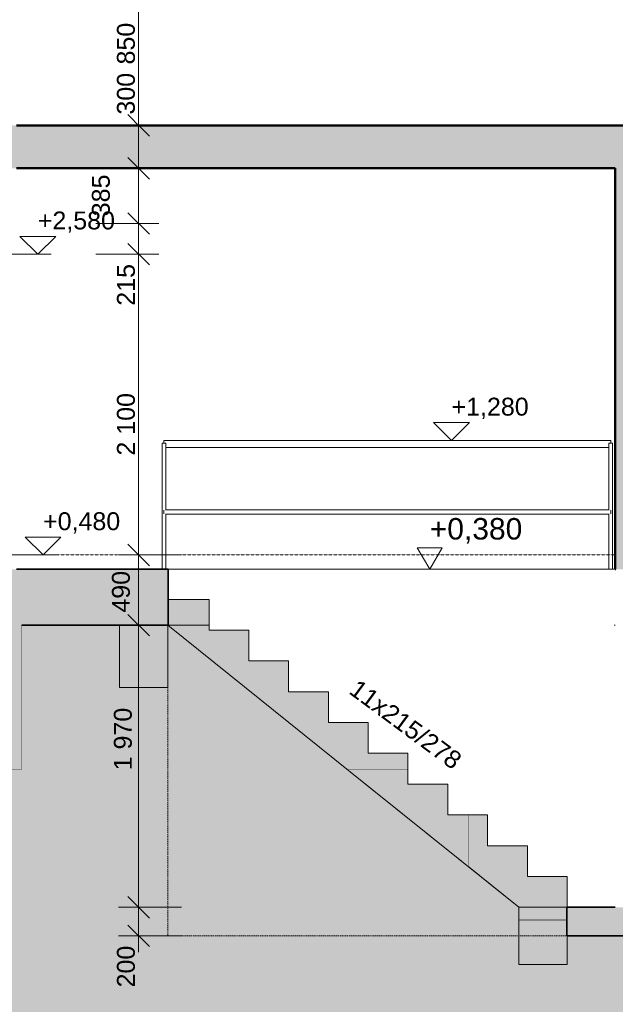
# Model space of a CAD drawing. Header units: millimetres. Extents: x -25516 to 3801, y -6942 to 11332.
# Tile 20 of 33: x -10509 to -6348, y -2658 to 4218. Entities that reach past the tile are written whole.
import ezdxf

# ---------------------------------------------------------------- set-up
doc = ezdxf.new("R2010")
doc.units = ezdxf.units.MM
doc.header["$MEASUREMENT"] = 0
for name, pattern in [('Wipeout_Contour', [1000, 0, -1000]), ('Čárkovaná L', [13, 8, -5]), ('Čárkovaná S', [2.5, 1.5, -1])]:
    doc.linetypes.add(name, pattern=pattern)
for name, color, linetype in [('POHLED ZÁPADNÍ_1_3D prvky model', 7, 'Continuous'), ('POHLED ZÁPADNÍ_1_Bourané_Konstrukce - krov', 7, 'Continuous'), ('POHLED ZÁPADNÍ_1_Bourané_Konstrukce - nosné', 7, 'Continuous'), ('POHLED ZÁPADNÍ_1_Bourané_Kóty - SP', 7, 'Continuous'), ('POHLED ZÁPADNÍ_1_Konstrukce - krov', 7, 'Continuous'), ('POHLED ZÁPADNÍ_1_Konstrukce - nosné', 7, 'Continuous'), ('POHLED ZÁPADNÍ_1_Kresby a obrázky', 7, 'Continuous'), ('POHLED ZÁPADNÍ_1_Kóty - SP', 7, 'Continuous'), ('POHLED ZÁPADNÍ_1_Situace - terén', 7, 'Continuous'), ('POHLED ZÁPADNÍ_1_Výplně - Povrchové', 7, 'Continuous'), ('POHLED ZÁPADNÍ_1_Výplně – Řezové', 7, 'Continuous')]:
    doc.layers.add(name, color=color, linetype=linetype)
doc.styles.add('GENEROVANÝ_STYL_1', font='txt')

msp = doc.modelspace()

# ---------------------------------------------------------------- linework, layer by layer
at = {"layer": 'POHLED ZÁPADNÍ_1_Bourané_Konstrukce - krov', "color": 42, "linetype": 'Continuous', "lineweight": 20, "true_color": 0xe4ad2c}
for p, q in [((-9514.3, 1260), (-9514, 1260)), ((-9514, 1260), (-9489, 1260)), ((-9501.5, 1260), (-9501.7, 1280)), ((-9501.7, 1280), (-9501.5, 1280)), ((-9501.5, 1280), (-9501.5, 1260)), ((-9489, 793), (-9489, 1260)), ((-6392.2, 793), (-6392.2, 1260)), ((-9489, 1230), (-6392.2, 1230)), ((-6392.4, 795), (-6392.4, 1230)), ((-9501.5, 793), (-9501.4, 791.5)), ((-9501.4, 768.5), (-9501.5, 767)), ((-9501.4, 791.5), (-9501.4, 789.6)), ((-9501.4, 789.6), (-9501.4, 787.5)), ((-9501.4, 787.5), (-9501.4, 785.1)), ((-9501.4, 785.1), (-9501.3, 782.6)), ((-9501.3, 777.4), (-9501.4, 774.9)), ((-9501.4, 774.9), (-9501.4, 772.5)), ((-9501.4, 772.5), (-9501.4, 770.4)), ((-9501.4, 770.4), (-9501.4, 768.5)), ((-9501.3, 782.6), (-9501.3, 780)), ((-9501.3, 780), (-9501.3, 777.4)), ((-9489, 795), (-6392.3, 795)), ((-9489, 765), (-6392.3, 765))]:
    msp.add_line(p, q, dxfattribs=at)
at = {"layer": 'POHLED ZÁPADNÍ_1_Bourané_Kóty - SP', "color": 42, "linetype": 'Continuous', "lineweight": 13, "true_color": 0xe4ad2c}
for p, q in [((-7491.8, 1280), (-7616.8, 1405)), ((-7616.8, 1405), (-7366.8, 1405)), ((-7366.8, 1405), (-7491.8, 1280)), ((-7491.8, 1280), (-7585.6, 1280)), ((-7491.8, 1280), (-7191.8, 1280)), ((-7731.1, 530), (-7557.1, 530)), ((-7731.1, 530), (-7557.1, 530)), ((-7731.1, 530), (-7557.1, 530))]:
    msp.add_line(p, q, dxfattribs=at)
at = {"layer": 'POHLED ZÁPADNÍ_1_Kóty - SP', "color": 154, "linetype": 'Continuous', "lineweight": 13}
for p, q in [((-9752.8, 3255), (-9602.8, 3105)), ((-9377.8, 3180), (-9818.4, 3180)), ((-9677.8, 2795), (-9677.8, 3180)), ((-9752.8, 2870), (-9602.8, 2720)), ((-9537.2, 2795), (-9977.8, 2795)), ((-9677.8, 2580), (-9677.8, 2795)), ((-9752.8, 2655), (-9602.8, 2505)), ((-9537.2, 2580), (-9977.8, 2580)), ((-9677.8, 480), (-9677.8, 2580)), ((-9377.8, 480), (-9818.4, 480))]:
    msp.add_line(p, q, dxfattribs=at)
at = {"layer": 'POHLED ZÁPADNÍ_1_Kóty - SP', "color": 7, "linetype": 'Continuous', "lineweight": 13}
for p, q in [((-10382.3, 2580), (-10507.3, 2705)), ((-10507.3, 2705), (-10257.3, 2705)), ((-10257.3, 2705), (-10382.3, 2580)), ((-10345.7, 480), (-10470.7, 605)), ((-10470.7, 605), (-10220.7, 605)), ((-10220.7, 605), (-10345.7, 480))]:
    msp.add_line(p, q, dxfattribs=at)
at = {"layer": 'POHLED ZÁPADNÍ_1_Kóty - SP', "color": 7, "linetype": 'Continuous', "lineweight": 20}
for p, q in [((-10382.3, 2580), (-10682.3, 2580)), ((-10382.3, 2580), (-10288.5, 2580)), ((-10345.7, 480), (-10645.7, 480)), ((-10345.7, 480), (-10251.9, 480))]:
    msp.add_line(p, q, dxfattribs=at)

# ---------------------------------------------------------------- texts
at = {"layer": 'POHLED ZÁPADNÍ_1_Kóty - SP', "color": 154, "linetype": 'Continuous', "lineweight": 13, "char_height": 125, "attachment_point": 7, "rotation": 90, "style": 'GENEROVANÝ_STYL_1'}
for s, insert, width in [('\\A1;{\\pql;\\fArial|b0|i0|c0|p38;385}', (-9877.8, 2845.2), 284.572), ('\\A1;{\\pql;\\fArial|b0|i0|c0|p38;215}', (-9702.8, 2220.4), 284.572), ('\\A1;{\\pql;\\fArial|b0|i0|c0|p38;2\xa0100}', (-9702.8, 1174), 427.429)]:
    msp.add_mtext(s, dxfattribs=dict(at, insert=insert, width=width))
at = {"layer": 'POHLED ZÁPADNÍ_1_Kóty - SP', "color": 7, "linetype": 'Continuous', "lineweight": 13, "char_height": 125, "width": 528.001, "attachment_point": 7, "style": 'GENEROVANÝ_STYL_1'}
for s, insert in [('\\A1;{\\pql;\\fArial|b0|i0|c0|p38;+2,580}', (-10382.3, 2730)), ('\\A1;{\\pql;\\fArial|b0|i0|c0|p38;+0,480}', (-10345.7, 630))]:
    msp.add_mtext(s, dxfattribs=dict(at, insert=insert))
at = {"layer": 'POHLED ZÁPADNÍ_1_Kóty - SP', "color": 42, "linetype": 'Continuous', "lineweight": 13, "true_color": 0xe4ad2c, "attachment_point": 7, "style": 'GENEROVANÝ_STYL_1'}
for s, insert, char_height, width in [('\\A1;{\\pql;\\fArial|b0|i0|c0|p38;+1,280}', (-7491.8, 1430), 125, 528.001), ('\\A1;{\\pql;\\fArial|b0|i0|c0|p38;+0,380}', (-7644.1, 560), 150, 633.601), ('\\A1;{\\pql;\\fArial|b0|i0|c0|p38;+0,380}', (-7644.1, 560), 150, 633.601), ('\\A1;{\\pql;\\fArial|b0|i0|c0|p38;+0,380}', (-7644.1, 560), 150, 633.601)]:
    msp.add_mtext(s, dxfattribs=dict(at, insert=insert, char_height=char_height, width=width))

# ---------------------------------------------------------------- wipeouts: each hides what was drawn before it
at = {"color": 254, "linetype": 'Wipeout_Contour', "lineweight": 0, "ltscale": 57948.591199}
msp.add_wipeout([(-10530.7, 6166.7), (-10528.4, 6166.7), (-10528.4, 3480), (-771.5, 3480), (-771.5, 6480), (-10530.7, 6480)], dxfattribs=at).dxf.layer = 'POHLED ZÁPADNÍ_1_Výplně - Povrchové'
at = {"color": 254, "linetype": 'Wipeout_Contour', "lineweight": 0, "ltscale": 42012.294294}
msp.add_wipeout([(-6347.6, -10), (-7377.5, -10), (-7377.5, -2070), (-6687.5, -2070), (-6687.5, -1980), (-6347.6, -1980)], dxfattribs=at).dxf.layer = 'POHLED ZÁPADNÍ_1_Výplně - Povrchové'

# ---------------------------------------------------------------- next in the draw order: linework, layer by layer
at = {"layer": 'POHLED ZÁPADNÍ_1_Konstrukce - nosné', "color": 251, "linetype": 'Continuous', "lineweight": 20, "true_color": 0x6a6a6a}
for q in [(-7377.5, -10), (-6687.5, -2070)]:
    msp.add_line((-7377.5, -2070), q, dxfattribs=at)
at = {"layer": 'POHLED ZÁPADNÍ_1_Konstrukce - nosné', "color": 7, "linetype": 'Continuous', "lineweight": 50, "flags": 128}
msp.add_lwpolyline([(-771.5, 3480), (-2556, 3480), (-10530.7, 3480)], dxfattribs=at)
at = {"layer": 'POHLED ZÁPADNÍ_1_Kóty - SP', "color": 154, "linetype": 'Continuous', "lineweight": 13}
for p, q in [((-9677.8, 3480), (-9677.8, 4330)), ((-9752.8, 3555), (-9602.8, 3405)), ((-9377.8, 3480), (-9818.4, 3480)), ((-9677.8, 3180), (-9677.8, 3480))]:
    msp.add_line(p, q, dxfattribs=at)

# ---------------------------------------------------------------- next in the draw order: texts
at = {"layer": 'POHLED ZÁPADNÍ_1_Kóty - SP', "color": 154, "linetype": 'Continuous', "lineweight": 13, "char_height": 125, "width": 284.572, "attachment_point": 7, "rotation": 90, "style": 'GENEROVANÝ_STYL_1'}
for s, insert in [('\\A1;{\\pql;\\fArial|b0|i0|c0|p38;850}', (-9702.8, 3905)), ('\\A1;{\\pql;\\fArial|b0|i0|c0|p38;300}', (-9702.8, 3555))]:
    msp.add_mtext(s, dxfattribs=dict(at, insert=insert))

# ---------------------------------------------------------------- next in the draw order: wipeouts: each hides what was drawn before it
at = {"color": 254, "linetype": 'Wipeout_Contour', "lineweight": 0, "ltscale": 35863.126817}
msp.add_wipeout([(-10494.3, -10), (-10494.3, -1020), (-7377.5, -1020), (-7377.5, -10)], dxfattribs=at).dxf.layer = 'POHLED ZÁPADNÍ_1_Výplně - Povrchové'

# ---------------------------------------------------------------- next in the draw order: hatches: boundary and pattern name
at = {"layer": 'POHLED ZÁPADNÍ_1_Výplně – Řezové', "linetype": 'Continuous', "lineweight": 13}
msp.add_hatch(color=254, dxfattribs=at).paths.add_polyline_path([(-10494.3, -10), (-10962.7, -10), (-10962.7, 380), (-11104.3, 380), (-11104.3, -1020), (-10494.3, -1020)])

# ---------------------------------------------------------------- next in the draw order: linework, layer by layer
at = {"layer": 'POHLED ZÁPADNÍ_1_3D prvky model', "color": 7, "linetype": 'Continuous', "lineweight": 20}
for p, q in [((-10494.3, -10), (-10494.3, -1020)), ((-10494.3, -1020), (-11104.3, -1020))]:
    msp.add_line(p, q, dxfattribs=at)
at = {"layer": 'POHLED ZÁPADNÍ_1_3D prvky model', "color": 251, "linetype": 'Continuous', "lineweight": 20, "true_color": 0x6a6a6a}
msp.add_line((-7377.5, -1020), (-10494.3, -1020), dxfattribs=at)

# ---------------------------------------------------------------- next in the draw order: wipeouts: each hides what was drawn before it
at = {"color": 254, "linetype": 'Wipeout_Contour', "lineweight": 0, "ltscale": 99674.18473}
msp.add_wipeout([(-10974.2, -2550), (-289.1, -2550), (-289.1, -2180), (-6687.5, -2180), (-6687.5, -2070), (-7377.5, -2070), (-7377.5, -1020), (-10543.4, -1020), (-10543.4, -2100), (-10944.1, -2100), (-10944.1, -1020), (-10974.2, -1020)], dxfattribs=at).dxf.layer = 'POHLED ZÁPADNÍ_1_Výplně - Povrchové'

# ---------------------------------------------------------------- next in the draw order: linework, layer by layer
at = {"layer": 'POHLED ZÁPADNÍ_1_Situace - terén', "color": 7, "linetype": 'Continuous', "lineweight": 20}
msp.add_line((-10974.2, -2550), (-289.1, -2550), dxfattribs=at)

# ---------------------------------------------------------------- next in the draw order: wipeouts: each hides what was drawn before it
at = {"color": 254, "linetype": 'Wipeout_Contour', "lineweight": 0, "ltscale": 232932.814216}
msp.add_wipeout([(-18054.6, -3030), (-18054.6, -3518.9), (-6057.8, -3518.9), (-6057.8, -2815.6), (3801.1, -2815.6), (3801.1, -400.9), (2226.3, -400.9), (2226.3, -39.4), (650.2, 22.9), (648.8, -26.8), (199.5, -26.7), (199.5, -386.7), (-238.7, -386.7), (-228.7, -2180), (-174.7, -2180), (-174.7, -2550), (-982.7, -2550), (-982.7, -2180), (-6687.5, -2180), (-6684.3, -2380), (-7021, -2380), (-7021, -1980), (-9474.9, -10), (-10494.6, -10), (-10494.6, -29.7), (-10494.6, -1020), (-10974.2, -1020), (-10974.2, 380), (-16334.8, 380), (-16334.8, 11.4), (-15099.9, 11.4), (-15136.6, -3030)], dxfattribs=at).dxf.layer = 'POHLED ZÁPADNÍ_1_Situace - terén'

# ---------------------------------------------------------------- next in the draw order: hatches: boundary and pattern name
at = {"layer": 'POHLED ZÁPADNÍ_1_Situace - terén', "linetype": 'Continuous', "lineweight": 13, "true_color": 0xbf7d1a}
h = msp.add_hatch(dxfattribs=at)
h.set_pattern_fill('Zemina_0001', color=32, style=0, pattern_type=2)
h.set_pattern_definition([(45, (4e-12, 0), (-137.8858, 137.8858), []), (45, (-45.96, 45.96), (-275.772, 275.772), []), (45, (-91.92, 91.92), (-275.772, 275.772), []), (135, (-137.886, 137.886), (45.96194, 45.96194), [195, -195])])
h.paths.add_polyline_path([(-18054.6, -3030), (-18054.6, -3518.9), (-6057.8, -3518.9), (-6057.8, -2815.6), (3801.1, -2815.6), (3801.1, -400.9), (2226.3, -400.9), (2226.3, -39.4), (650.2, 22.9), (648.8, -26.8), (199.5, -26.7), (199.5, -386.7), (-238.7, -386.7), (-228.7, -2180), (-174.7, -2180), (-174.7, -2550), (-982.7, -2550), (-982.7, -2180), (-6687.5, -2180), (-6684.3, -2380), (-7021, -2380), (-7021, -1980), (-9474.9, -10), (-10494.6, -10), (-10494.6, -29.7), (-10494.6, -1020), (-10974.2, -1020), (-10974.2, 380), (-16334.8, 380), (-16334.8, 11.4), (-15099.9, 11.4), (-15136.6, -3030)])
at = {"layer": 'POHLED ZÁPADNÍ_1_Situace - terén', "linetype": 'Continuous', "lineweight": 13}
msp.add_hatch(color=254, dxfattribs=at).paths.add_polyline_path([(-6684.3, -2380), (-6684.3, -1980), (-7021, -1980), (-7021, -2380)])
at = {"layer": 'POHLED ZÁPADNÍ_1_Výplně – Řezové', "linetype": 'Continuous', "lineweight": 13}
msp.add_hatch(color=254, dxfattribs=at).paths.add_polyline_path([(-6687.5, -2180), (-2556, -2180), (-2556, -1980), (-6687.5, -1980)])

# ---------------------------------------------------------------- next in the draw order: linework, layer by layer
at = {"layer": 'POHLED ZÁPADNÍ_1_Bourané_Konstrukce - krov', "color": 42, "linetype": 'Continuous', "lineweight": 20, "true_color": 0xe4ad2c}
for p, q in [((-9514.3, 380), (-9514.3, 1260)), ((-9514, 380), (-9514, 1260))]:
    msp.add_line(p, q, dxfattribs=at)
at = {"layer": 'POHLED ZÁPADNÍ_1_Konstrukce - krov', "color": 8, "linetype": 'Continuous', "lineweight": 13}
msp.add_line((-6347.6, -1980), (-6677.6, -1980), dxfattribs=at)
at = {"layer": 'POHLED ZÁPADNÍ_1_Konstrukce - nosné', "color": 7, "linetype": 'Continuous', "lineweight": 35}
for p, q in [((-6687.5, -1980), (-6687.5, -2180)), ((-6347.6, -1980), (-6687.5, -1980))]:
    msp.add_line(p, q, dxfattribs=at)
at = {"layer": 'POHLED ZÁPADNÍ_1_Konstrukce - nosné', "color": 7, "linetype": 'Continuous', "lineweight": 35, "flags": 128}
msp.add_lwpolyline([(-250.7, -2180), (-2556, -2180), (-6687.5, -2180)], dxfattribs=at)
at = {"layer": 'POHLED ZÁPADNÍ_1_Kresby a obrázky', "color": 7, "linetype": 'Continuous', "lineweight": 13}
for p, q in [((-7240.3, -1550), (-6962.3, -1550)), ((-6962.3, -1765), (-6962.3, -1550)), ((-6962.3, -1765), (-6684.3, -1765)), ((-6684.3, -1980), (-6684.3, -1765)), ((-6677.6, -1980), (-6955.6, -1980))]:
    msp.add_line(p, q, dxfattribs=at)
at = {"layer": 'POHLED ZÁPADNÍ_1_Kresby a obrázky', "color": 7, "linetype": 'Čárkovaná L', "lineweight": 13}
msp.add_line((-6354.2, -2180), (-9474.9, -2180), dxfattribs=at)
at = {"layer": 'POHLED ZÁPADNÍ_1_Kóty - SP', "color": 154, "linetype": 'Continuous', "lineweight": 13}
for p, q in [((-9752.8, 555), (-9602.8, 405)), ((-9677.8, -10), (-9677.8, 480)), ((-9752.8, 65), (-9602.8, -85)), ((-9677.8, -1980), (-9677.8, -10)), ((-9752.8, -1905), (-9602.8, -2055)), ((-9377.8, -1980), (-9818.4, -1980)), ((-9677.8, -2180), (-9677.8, -1980)), ((-9752.8, -2105), (-9602.8, -2255)), ((-9377.8, -2180), (-9818.4, -2180)), ((-9677.8, -2292.5), (-9677.8, -2180))]:
    msp.add_line(p, q, dxfattribs=at)
at = {"layer": 'POHLED ZÁPADNÍ_1_Situace - terén', "color": 7, "linetype": 'Continuous', "lineweight": 20, "flags": 128}
msp.add_lwpolyline([(-6684.3, -2380), (-7021, -2380), (-7021, -1980), (-6684.3, -1980)], close=True, dxfattribs=at)

# ---------------------------------------------------------------- next in the draw order: texts
at = {"layer": 'POHLED ZÁPADNÍ_1_Kóty - SP', "color": 154, "linetype": 'Continuous', "lineweight": 13, "char_height": 125, "attachment_point": 7, "rotation": 90, "style": 'GENEROVANÝ_STYL_1'}
for s, insert, width in [('\\A1;{\\pql;\\fArial|b0|i0|c0|p38;490}', (-9737.8, 77.4), 284.572), ('\\A1;{\\pql;\\fArial|b0|i0|c0|p38;1\xa0970}', (-9724.1, -1023.7), 427.429), ('\\A1;{\\pql;\\fArial|b0|i0|c0|p38;200}', (-9702.8, -2539.6), 284.572)]:
    msp.add_mtext(s, dxfattribs=dict(at, insert=insert, width=width))

# ---------------------------------------------------------------- next in the draw order: wipeouts: each hides what was drawn before it
at = {"color": 254, "linetype": 'Wipeout_Contour', "lineweight": 0, "ltscale": 26922.240208}
msp.add_wipeout([(-6350, 3180), (-6350, 380), (-6347.9, 380), (-6347.9, 3180)], dxfattribs=at).dxf.layer = 'POHLED ZÁPADNÍ_1_Výplně - Povrchové'

# ---------------------------------------------------------------- next in the draw order: hatches: boundary and pattern name
at = {"layer": 'POHLED ZÁPADNÍ_1_Výplně – Řezové', "linetype": 'Continuous', "lineweight": 13}
msp.add_hatch(color=254, dxfattribs=at).paths.add_polyline_path([(-10980.7, 3180), (-2556, 3180), (-2556, 3480), (-10980.7, 3480)])

# ---------------------------------------------------------------- next in the draw order: linework, layer by layer
at = {"layer": 'POHLED ZÁPADNÍ_1_Bourané_Konstrukce - krov', "color": 42, "linetype": 'Continuous', "lineweight": 20, "true_color": 0xe4ad2c}
for p, q in [((-9501.5, 1280), (-6379.7, 1280)), ((-6392.2, 1260), (-6367.2, 1260)), ((-6379.7, 1280), (-6379.7, 1260)), ((-6379.7, 793), (-6379.6, 791.5)), ((-6379.6, 768.5), (-6379.7, 767)), ((-6379.6, 791.5), (-6379.6, 789.6)), ((-6379.6, 789.6), (-6379.6, 787.5)), ((-6379.6, 787.5), (-6379.5, 785.1)), ((-6379.5, 774.9), (-6379.6, 772.5)), ((-6379.6, 772.5), (-6379.6, 770.4)), ((-6379.6, 770.4), (-6379.6, 768.5)), ((-6379.5, 785.1), (-6379.5, 782.6)), ((-6379.5, 782.6), (-6379.5, 780)), ((-6379.5, 780), (-6379.5, 777.4)), ((-6379.5, 777.4), (-6379.5, 774.9))]:
    msp.add_line(p, q, dxfattribs=at)
at = {"layer": 'POHLED ZÁPADNÍ_1_Konstrukce - nosné', "color": 7, "linetype": 'Continuous', "lineweight": 50}
msp.add_line((-6347.9, 3180), (-10530.7, 3180), dxfattribs=at)
at = {"layer": 'POHLED ZÁPADNÍ_1_Kresby a obrázky', "color": 7, "linetype": 'Čárkovaná S', "lineweight": 13}
msp.add_line((-10529.5, 480), (-6348.5, 480), dxfattribs=at)

# ---------------------------------------------------------------- next in the draw order: wipeouts: each hides what was drawn before it
at = {"color": 254, "linetype": 'Wipeout_Contour', "lineweight": 0, "ltscale": 44370.574593}
msp.add_wipeout([(-9470.7, 380), (-9470.7, -10), (-6347.6, -10), (-6347.6, 370), (-6346.2, 370), (-6346.2, 380)], dxfattribs=at).dxf.layer = 'POHLED ZÁPADNÍ_1_Výplně - Povrchové'

# ---------------------------------------------------------------- next in the draw order: hatches: boundary and pattern name
at = {"layer": 'POHLED ZÁPADNÍ_1_Situace - terén', "linetype": 'Continuous', "lineweight": 13}
msp.add_hatch(color=254, dxfattribs=at).paths.add_polyline_path([(-9474.9, -10), (-8092.2, -1120), (-7021, -1980), (-6684.3, -1980), (-6684.3, -1765), (-6962.3, -1765), (-6962.3, -1550), (-7240.3, -1550), (-7240.3, -1335), (-7518.3, -1335), (-7518.3, -1120), (-7796.3, -1120), (-7796.3, -905), (-8074.3, -905), (-8074.3, -690), (-8352.3, -690), (-8352.3, -475), (-8630.3, -475), (-8630.3, -260), (-8908.3, -260), (-8908.3, -45), (-9186.3, -45), (-9186.3, 170), (-9468.4, 170), (-9468.4, -10)])
at = {"layer": 'POHLED ZÁPADNÍ_1_Výplně – Řezové', "linetype": 'Continuous', "lineweight": 13}
for points in [[(-5857.9, 380), (-5857.9, 3180), (-6347.9, 3180), (-6347.9, 380)], [(-10962.7, 380), (-10962.7, -10), (-9470.7, -10), (-9470.7, 380)]]:
    msp.add_hatch(color=254, dxfattribs=at).paths.add_polyline_path(points)

# ---------------------------------------------------------------- next in the draw order: linework, layer by layer
at = {"layer": 'POHLED ZÁPADNÍ_1_Bourané_Konstrukce - krov', "color": 42, "linetype": 'Continuous', "lineweight": 20, "true_color": 0xe4ad2c}
for p, q in [((-6367.2, 380), (-6367.2, 1260)), ((-9489, 380), (-9489, 767)), ((-6392.4, 380), (-6392.4, 765)), ((-6392.2, 380), (-6392.2, 767))]:
    msp.add_line(p, q, dxfattribs=at)
at = {"layer": 'POHLED ZÁPADNÍ_1_Bourané_Konstrukce - nosné', "color": 42, "linetype": 'Continuous', "lineweight": 20, "true_color": 0xe4ad2c}
msp.add_line((-6350, 380), (-6350, 3180), dxfattribs=at)
at = {"layer": 'POHLED ZÁPADNÍ_1_Bourané_Kóty - SP', "color": 42, "linetype": 'Continuous', "lineweight": 13, "true_color": 0xe4ad2c}
for p, q in [((-7644.1, 380), (-7731.1, 530)), ((-7644.1, 380), (-7731.1, 530)), ((-7644.1, 380), (-7731.1, 530)), ((-7557.1, 530), (-7644.1, 380)), ((-7557.1, 530), (-7644.1, 380)), ((-7557.1, 530), (-7644.1, 380)), ((-7644.1, 380), (-7756.6, 380)), ((-7644.1, 380), (-7756.6, 380)), ((-7644.1, 380), (-7756.6, 380)), ((-7644.1, 380), (-7394.1, 380)), ((-7644.1, 380), (-7344.1, 380)), ((-7644.1, 380), (-7344.1, 380))]:
    msp.add_line(p, q, dxfattribs=at)
at = {"layer": 'POHLED ZÁPADNÍ_1_Konstrukce - nosné', "color": 7, "linetype": 'Continuous', "lineweight": 50}
for p in [(-6347.9, 3180), (-6344.2, 380)]:
    msp.add_line(p, (-6347.9, 380), dxfattribs=at)
at = {"layer": 'POHLED ZÁPADNÍ_1_Konstrukce - nosné', "color": 7, "linetype": 'Continuous', "lineweight": 35}
for p, q in [((-9470.7, 380), (-10530.7, 380)), ((-9470.7, 380), (-9470.7, -10)), ((-9470.7, -10), (-10494.3, -10))]:
    msp.add_line(p, q, dxfattribs=at)
at = {"layer": 'POHLED ZÁPADNÍ_1_Konstrukce - nosné', "color": 251, "linetype": 'Continuous', "lineweight": 20, "true_color": 0x6a6a6a}
for p, q in [((-9470.7, 380), (-6348.5, 380)), ((-6348.5, 380), (-6347.9, 380)), ((-9470.7, -10), (-6347.6, -10))]:
    msp.add_line(p, q, dxfattribs=at)
at = {"layer": 'POHLED ZÁPADNÍ_1_Situace - terén', "color": 7, "linetype": 'Continuous', "lineweight": 20, "flags": 128}
msp.add_lwpolyline([(-9474.9, -10), (-8092.2, -1120), (-7021, -1980), (-6684.3, -1980), (-6684.3, -1765), (-6962.3, -1765), (-6962.3, -1550), (-7240.3, -1550), (-7240.3, -1335), (-7518.3, -1335), (-7518.3, -1120), (-7796.3, -1120), (-7796.3, -905), (-8074.3, -905), (-8074.3, -690), (-8352.3, -690), (-8352.3, -475), (-8630.3, -475), (-8630.3, -260), (-8908.3, -260), (-8908.3, -45), (-9186.3, -45), (-9186.3, 170), (-9468.4, 170), (-9468.4, -10)], close=True, dxfattribs=at)

# ---------------------------------------------------------------- next in the draw order: wipeouts: each hides what was drawn before it
at = {"color": 254, "linetype": 'Wipeout_Contour', "lineweight": 0, "ltscale": 128205.203667}
msp.add_wipeout([(-6357.7, 281.8), (-9464.3, 281.8), (-9464.3, 170), (-9186.3, 170), (-9186.3, -45), (-8908.3, -45), (-8908.3, -60), (-7408.3, -60), (-7408.3, -984.2), (-7796.3, -984.2), (-7796.3, -1080.5), (-7408.3, -1080.5), (-7408.3, -1335), (-7305.5, -1335), (-7305.5, -60), (-6357.7, -60)], dxfattribs=at).dxf.layer = 'POHLED ZÁPADNÍ_1_Výplně - Povrchové'

# ---------------------------------------------------------------- next in the draw order: hatches: boundary and pattern name
at = {"layer": 'POHLED ZÁPADNÍ_1_Situace - terén', "linetype": 'Continuous', "lineweight": 13}
msp.add_hatch(color=254, dxfattribs=at).paths.add_polyline_path([(-9474.9, -445), (-9474.9, -10), (-9811.6, -10), (-9811.6, -445)])

# ---------------------------------------------------------------- next in the draw order: linework, layer by layer
at = {"layer": 'POHLED ZÁPADNÍ_1_Kresby a obrázky', "color": 7, "linetype": 'Continuous', "lineweight": 13}
for p, q in [((-9464.3, 170), (-9186.3, 170)), ((-9186.3, -45), (-9186.3, 170)), ((-7021, -1980), (-9474.9, -10)), ((-9186.3, -45), (-8908.3, -45)), ((-8908.3, -260), (-8908.3, -45)), ((-8908.3, -260), (-8630.3, -260)), ((-8630.3, -475), (-8630.3, -260)), ((-8630.3, -475), (-8352.3, -475)), ((-8352.3, -690), (-8352.3, -475)), ((-8352.3, -690), (-8074.3, -690)), ((-8074.3, -905), (-8074.3, -690)), ((-8074.3, -905), (-7796.3, -905)), ((-7796.3, -1120), (-7796.3, -905)), ((-7796.3, -1120), (-7518.3, -1120)), ((-7518.3, -1335), (-7518.3, -1120)), ((-7518.3, -1335), (-7240.3, -1335)), ((-7240.3, -1550), (-7240.3, -1335))]:
    msp.add_line(p, q, dxfattribs=at)
at = {"layer": 'POHLED ZÁPADNÍ_1_Kresby a obrázky', "color": 7, "linetype": 'Čárkovaná L', "lineweight": 13}
msp.add_line((-9474.9, -10), (-9474.9, -2180), dxfattribs=at)
at = {"layer": 'POHLED ZÁPADNÍ_1_Kóty - SP', "color": 154, "linetype": 'Continuous', "lineweight": 13}
msp.add_line((-9377.8, -10), (-9818.4, -10), dxfattribs=at)
at = {"layer": 'POHLED ZÁPADNÍ_1_Situace - terén', "color": 7, "linetype": 'Continuous', "lineweight": 20, "flags": 128}
msp.add_lwpolyline([(-9474.9, -445), (-9811.6, -445), (-9811.6, -10), (-9474.9, -10)], close=True, dxfattribs=at)

# ---------------------------------------------------------------- next in the draw order: texts
at = {"layer": 'POHLED ZÁPADNÍ_1_Kóty - SP', "color": 8, "linetype": 'Continuous', "lineweight": 13, "insert": (-7774.9, -652.5), "char_height": 125, "attachment_point": 2, "rotation": 323.5665, "style": 'GENEROVANÝ_STYL_1'}
msp.add_mtext('\\A1;{\\pqc;\\fArial|b0|i0|c0|p38;11x\\fArial|b0|i0|c0|p38;215\\fArial|b0|i0|c0|p38;/\\fArial|b0|i0|c0|p38;278}', dxfattribs=at)

doc.saveas('drawing.dxf')
